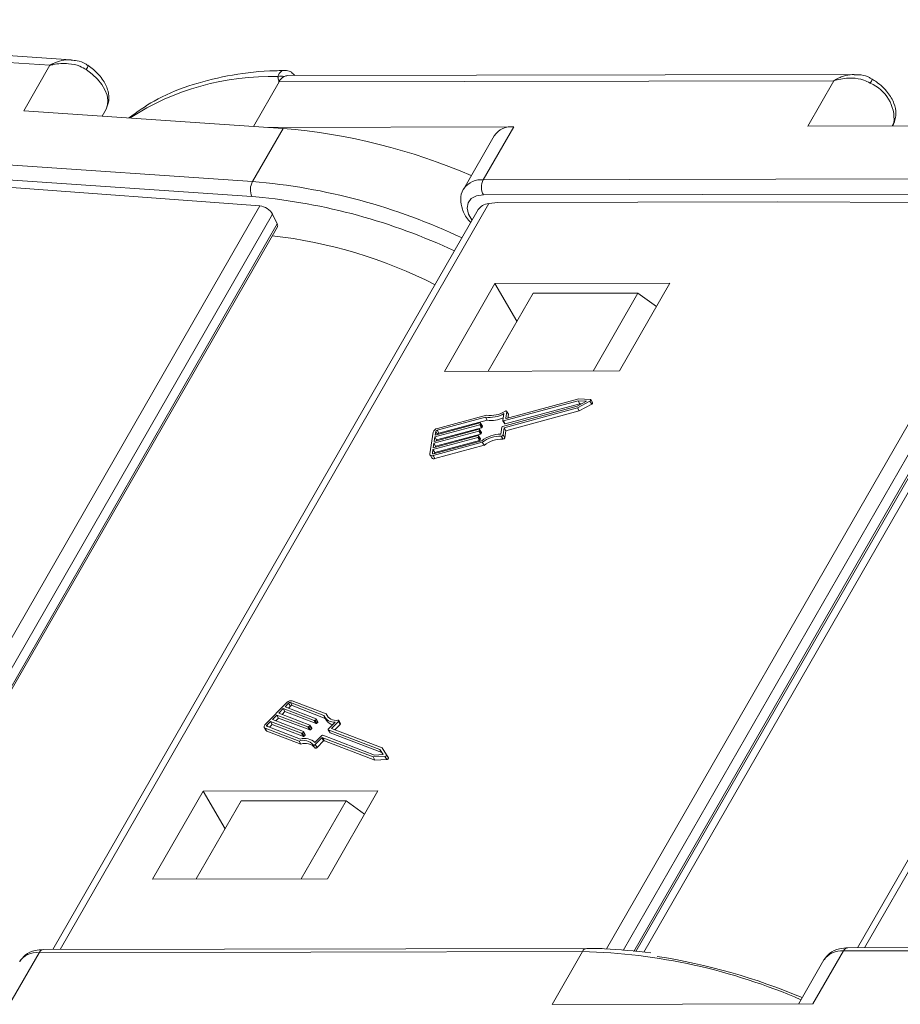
# Model space of a CAD drawing. Header units: millimetres. Extents: x 2517 to 3439, y -761 to -109.
# Tile 33 of 49: x 3127 to 3160, y -272 to -235. Entities that reach past the tile are written whole.
import ezdxf

# ---------------------------------------------------------------- set-up
doc = ezdxf.new("R2010")
doc.units = ezdxf.units.MM

msp = doc.modelspace()

# ---------------------------------------------------------------- linework, layer by layer
at = {"color": 7, "linetype": 'Continuous', "lineweight": 15}
for p, q in [((3128.041, -236.508), (3106.51, -235.04)), ((3128.824, -236.304), (3106.836, -234.805)), ((3127.065, -238.207), (3128.041, -236.508)), ((3158.071, -236.849), (3136.922, -236.895)), ((3136.596, -237.13), (3135.641, -238.792)), ((3157.322, -237.085), (3136.596, -237.13)), ((3156.346, -238.784), (3157.322, -237.085)), ((3127.065, -238.207), (3136.746, -238.867)), ((3130.135, -238.146), (3129.986, -238.407)), ((3129.987, -238.407), (3130.135, -238.146)), ((3145.365, -238.808), (3136.172, -238.828)), ((3145.365, -238.808), (3144.226, -240.79)), ((3156.346, -238.784), (3165.666, -238.763)), ((3159.563, -238.656), (3159.493, -238.777)), ((3159.516, -238.777), (3159.563, -238.656)), ((3159.519, -238.777), (3159.58, -238.619)), ((3159.58, -238.619), (3159.563, -238.656)), ((3136.746, -238.867), (3135.607, -240.85)), ((3144.634, -239.141), (3143.495, -241.123)), ((3114.519, -239.412), (3135.607, -240.85)), ((3135.58, -241.414), (3114.492, -239.977)), ((3144.226, -240.79), (3164.527, -240.745)), ((3135.881, -241.764), (3125.877, -241.025)), ((3164.528, -241.311), (3144.228, -241.356)), ((3144.439, -241.677), (3128.423, -269.556)), ((3135.735, -241.426), (3135.58, -241.414)), ((3144.77, -241.638), (3144.439, -241.677)), ((3144.77, -241.638), (3155.221, -241.614)), ((3148.829, -269.532), (3164.849, -241.648)), ((3164.849, -241.648), (3155.221, -241.614)), ((3174.485, -241.611), (3158.469, -269.489)), ((3119.845, -269.676), (3135.881, -241.764)), ((3136.354, -242.071), (3120.442, -269.768)), ((3144.04, -241.903), (3128.152, -269.556)), ((3136.531, -242.437), (3136.354, -242.071)), ((3165.339, -241.931), (3149.449, -269.588)), ((3174.086, -241.836), (3158.198, -269.49)), ((3120.797, -269.823), (3136.531, -242.437)), ((3149.852, -269.625), (3165.552, -242.299)), ((3149.929, -269.632), (3165.564, -242.418)), ((3120.857, -269.832), (3136.536, -242.542)), ((3165.668, -242.763), (3150.216, -269.658)), ((3144.662, -244.664), (3142.775, -247.949)), ((3151.194, -244.65), (3144.662, -244.664)), ((3145.482, -246.076), (3144.662, -244.664)), ((3149.307, -247.934), (3151.194, -244.65)), ((3144.408, -247.945), (3146.084, -245.029)), ((3150.003, -245.02), (3146.084, -245.029)), ((3148.327, -247.937), (3150.003, -245.02)), ((3150.689, -245.527), (3150.003, -245.02)), ((3142.775, -247.949), (3149.307, -247.934)), ((3147.768, -249.048), (3144.979, -249.801)), ((3147.798, -248.975), (3145.082, -249.708)), ((3147.737, -249.252), (3148.08, -249.062)), ((3147.746, -249.314), (3148.211, -249.056)), ((3148.08, -249.062), (3147.768, -249.048)), ((3147.768, -249.048), (3147.834, -249.161)), ((3148.221, -248.993), (3147.798, -248.975)), ((3148.211, -249.056), (3148.277, -249.169)), ((3148.308, -249.117), (3148.242, -249.004)), ((3144.948, -250.004), (3147.737, -249.252)), ((3145.007, -250.053), (3147.746, -249.314)), ((3147.834, -249.161), (3145.045, -249.914)), ((3145.062, -249.697), (3145.099, -249.452)), ((3145.073, -250.166), (3147.811, -249.427)), ((3145.163, -249.551), (3145.097, -249.438)), ((3145.099, -249.452), (3145.165, -249.565)), ((3147.746, -249.314), (3147.811, -249.427)), ((3147.811, -249.427), (3148.277, -249.169)), ((3147.896, -249.164), (3147.834, -249.161)), ((3144.307, -249.657), (3142.5, -250.145)), ((3144.346, -249.581), (3142.51, -250.077)), ((3144.372, -249.77), (3142.565, -250.258)), ((3144.307, -249.657), (3144.372, -249.77)), ((3144.959, -249.79), (3144.999, -249.528)), ((3144.96, -249.797), (3145.025, -249.91)), ((3144.979, -249.801), (3145.045, -249.914)), ((3145.062, -249.697), (3145.068, -249.708)), ((3145.146, -249.691), (3145.165, -249.565)), ((3142.355, -250.216), (3142.231, -251.03)), ((3144.059, -250.179), (3142.38, -250.632)), ((3142.391, -250.564), (3144.069, -250.111)), ((3144.095, -249.942), (3142.417, -250.395)), ((3142.427, -250.327), (3144.105, -249.874)), ((3142.448, -250.191), (3142.427, -250.327)), ((3142.448, -250.191), (3142.513, -250.304)), ((3144.16, -250.055), (3142.482, -250.508)), ((3142.5, -250.145), (3142.565, -250.258)), ((3144.059, -250.179), (3144.124, -250.292)), ((3144.089, -250.122), (3144.084, -250.156)), ((3144.084, -250.156), (3144.15, -250.269)), ((3144.154, -250.229), (3144.088, -250.116)), ((3144.089, -250.122), (3144.155, -250.235)), ((3144.095, -249.942), (3144.16, -250.055)), ((3144.126, -249.885), (3144.121, -249.919)), ((3144.121, -249.919), (3144.186, -250.032)), ((3144.19, -249.991), (3144.125, -249.878)), ((3144.126, -249.885), (3144.191, -249.998)), ((3144.191, -249.998), (3144.186, -250.032)), ((3144.882, -250.29), (3144.922, -250.028)), ((3144.967, -250.316), (3145.007, -250.053)), ((3145.007, -250.053), (3145.073, -250.166)), ((3145.032, -250.429), (3145.073, -250.166)), ((3144.022, -250.417), (3142.344, -250.87)), ((3142.354, -250.802), (3144.032, -250.349)), ((3142.364, -251.027), (3144.171, -250.539)), ((3142.417, -250.395), (3142.391, -250.564)), ((3144.088, -250.53), (3142.41, -250.983)), ((3142.417, -250.395), (3142.482, -250.508)), ((3144.124, -250.292), (3142.446, -250.745)), ((3142.482, -250.508), (3142.477, -250.541)), ((3144.022, -250.417), (3144.088, -250.53)), ((3144.053, -250.36), (3144.048, -250.394)), ((3144.048, -250.394), (3144.113, -250.507)), ((3144.118, -250.466), (3144.052, -250.353)), ((3144.053, -250.36), (3144.119, -250.473)), ((3144.119, -250.473), (3144.113, -250.507)), ((3144.155, -250.235), (3144.15, -250.269)), ((3144.896, -250.364), (3144.962, -250.477)), ((3144.967, -250.316), (3145.032, -250.429)), ((3142.344, -250.87), (3142.323, -251.005)), ((3142.344, -250.87), (3142.41, -250.983)), ((3142.354, -251.095), (3144.19, -250.599)), ((3142.38, -250.632), (3142.354, -250.802)), ((3142.38, -250.632), (3142.446, -250.745)), ((3142.419, -251.208), (3144.255, -250.712)), ((3142.446, -250.745), (3142.441, -250.779)), ((3144.19, -250.599), (3144.255, -250.712)), ((3142.237, -251.07), (3142.303, -251.183)), ((3142.323, -251.005), (3142.336, -251.027)), ((3142.354, -251.095), (3142.419, -251.208)), ((3142.41, -250.983), (3142.404, -251.016)), ((3136.892, -260.323), (3136.08, -261.139)), ((3136.956, -260.348), (3136.82, -260.484)), ((3136.82, -260.484), (3137.982, -260.931)), ((3137.021, -260.461), (3136.949, -260.534)), ((3136.956, -260.348), (3137.021, -260.461)), ((3138.272, -260.807), (3137.021, -260.326)), ((3137.021, -260.326), (3137.087, -260.439)), ((3138.323, -260.915), (3137.087, -260.439)), ((3138.36, -260.747), (3137.089, -260.258)), ((3136.516, -260.79), (3136.347, -260.96)), ((3137.677, -261.237), (3136.516, -260.79)), ((3136.516, -260.79), (3136.581, -260.903)), ((3136.753, -260.552), (3136.584, -260.722)), ((3136.584, -260.722), (3137.745, -261.169)), ((3136.818, -260.665), (3136.712, -260.772)), ((3137.914, -260.999), (3136.753, -260.552)), ((3136.753, -260.552), (3136.818, -260.665)), ((3137.98, -261.112), (3136.818, -260.665)), ((3138.301, -260.877), (3138.367, -260.99)), ((3138.36, -260.747), (3138.425, -260.86)), ((3138.43, -260.878), (3138.425, -260.86)), ((3136.043, -261.253), (3136.109, -261.366)), ((3136.142, -261.21), (3137.393, -261.691)), ((3136.279, -261.028), (3136.144, -261.164)), ((3136.144, -261.164), (3136.179, -261.224)), ((3136.345, -261.141), (3136.239, -261.247)), ((3137.44, -261.475), (3136.279, -261.028)), ((3136.279, -261.028), (3136.345, -261.141)), ((3137.506, -261.588), (3136.345, -261.141)), ((3136.347, -260.96), (3137.508, -261.407)), ((3136.581, -260.903), (3136.476, -261.01)), ((3137.743, -261.35), (3136.581, -260.903)), ((3137.677, -261.237), (3137.743, -261.35)), ((3137.744, -261.192), (3137.71, -261.226)), ((3137.71, -261.226), (3137.776, -261.339)), ((3137.744, -261.192), (3137.81, -261.305)), ((3137.816, -261.286), (3137.75, -261.173)), ((3137.914, -260.999), (3137.98, -261.112)), ((3137.981, -260.954), (3137.947, -260.988)), ((3137.947, -260.988), (3138.012, -261.101)), ((3137.981, -260.954), (3138.046, -261.067)), ((3138.052, -261.048), (3137.987, -260.935)), ((3138.046, -261.067), (3138.012, -261.101)), ((3138.436, -261.317), (3138.698, -261.054)), ((3138.551, -261.291), (3138.813, -261.028)), ((3138.68, -261.34), (3138.878, -261.141)), ((3138.813, -261.028), (3138.878, -261.141)), ((3138.89, -261.103), (3138.825, -260.99)), ((3136.074, -261.278), (3137.345, -261.767)), ((3136.074, -261.278), (3136.14, -261.391)), ((3136.14, -261.391), (3137.411, -261.88)), ((3137.44, -261.475), (3137.506, -261.588)), ((3137.507, -261.43), (3137.473, -261.464)), ((3137.473, -261.464), (3137.539, -261.577)), ((3137.507, -261.43), (3137.573, -261.543)), ((3137.579, -261.524), (3137.513, -261.411)), ((3137.573, -261.543), (3137.539, -261.577)), ((3137.81, -261.305), (3137.776, -261.339)), ((3137.938, -261.818), (3138.2, -261.555)), ((3138.232, -261.544), (3140.163, -262.286)), ((3138.43, -261.336), (3138.496, -261.449)), ((3140.365, -262.083), (3138.435, -261.34)), ((3138.435, -261.34), (3138.501, -261.453)), ((3140.431, -262.196), (3138.501, -261.453)), ((3140.446, -262.02), (3138.551, -261.291)), ((3137.345, -261.767), (3137.411, -261.88)), ((3137.875, -261.907), (3137.94, -262.02)), ((3137.951, -261.894), (3138.196, -261.648)), ((3137.951, -261.894), (3138.017, -262.007)), ((3138.017, -262.007), (3138.262, -261.761)), ((3138.196, -261.648), (3138.262, -261.761)), ((3138.229, -261.637), (3140.108, -262.359)), ((3138.229, -261.637), (3138.294, -261.75)), ((3138.294, -261.75), (3140.174, -262.472)), ((3140.108, -262.359), (3140.554, -262.339)), ((3140.108, -262.359), (3140.174, -262.472)), ((3140.163, -262.286), (3140.49, -262.271)), ((3140.49, -262.271), (3140.365, -262.083)), ((3140.365, -262.083), (3140.431, -262.196)), ((3140.481, -262.272), (3140.431, -262.196)), ((3140.616, -262.277), (3140.446, -262.02)), ((3140.554, -262.339), (3140.619, -262.452)), ((3140.682, -262.39), (3140.616, -262.277)), ((3140.174, -262.472), (3140.619, -262.452)), ((3133.762, -263.637), (3131.874, -266.922)), ((3140.293, -263.623), (3133.762, -263.637)), ((3134.581, -265.049), (3133.762, -263.637)), ((3138.406, -266.908), (3140.293, -263.623)), ((3135.183, -264.002), (3133.507, -266.918)), ((3139.102, -263.993), (3135.183, -264.002)), ((3139.102, -263.993), (3137.426, -266.91)), ((3139.789, -264.501), (3139.102, -263.993)), ((3131.874, -266.922), (3138.406, -266.908)), ((3126.493, -271.657), (3127.632, -269.675)), ((3127.632, -269.675), (3147.932, -269.63)), ((3148.095, -269.512), (3127.795, -269.557)), ((3146.793, -271.612), (3147.932, -269.63)), ((3156.539, -271.59), (3157.678, -269.608)), ((3157.678, -269.608), (3177.978, -269.563)), ((3178.141, -269.446), (3157.841, -269.491)), ((3156.946, -269.941), (3155.998, -271.592)), ((3156.539, -271.59), (3146.793, -271.612))]:
    msp.add_line(p, q, dxfattribs=at)
at = {"color": 7, "linetype": 'Continuous', "lineweight": 15, "flags": 128}
for points in [[(3129.396, -236.669), (3129.618, -236.84), (3129.813, -237.027), (3129.973, -237.225), (3130.095, -237.426), (3130.174, -237.625), (3130.207, -237.815), (3130.194, -237.991), (3130.135, -238.146)], [(3144.228, -241.356), (3143.973, -241.39), (3143.778, -241.49), (3143.658, -241.646), (3143.624, -241.847), (3143.676, -242.077), (3143.807, -242.308)], [(3148.211, -249.056), (3148.224, -249.048), (3148.234, -249.038), (3148.241, -249.027), (3148.244, -249.017), (3148.244, -249.008), (3148.24, -249), (3148.232, -248.996), (3148.221, -248.993)], [(3145.099, -249.452), (3145.099, -249.444), (3145.096, -249.437), (3145.09, -249.432), (3145.082, -249.429), (3145.072, -249.428), (3145.061, -249.43), (3145.049, -249.433), (3145.038, -249.439)], [(3148.277, -249.169), (3148.289, -249.161), (3148.299, -249.151), (3148.306, -249.14), (3148.31, -249.13), (3148.309, -249.121), (3148.308, -249.117)], [(3144.979, -249.801), (3144.975, -249.802), (3144.971, -249.802), (3144.967, -249.801), (3144.964, -249.8), (3144.961, -249.798), (3144.96, -249.796), (3144.959, -249.793), (3144.959, -249.79)], [(3145.082, -249.708), (3145.078, -249.709), (3145.074, -249.709), (3145.07, -249.708), (3145.067, -249.707), (3145.064, -249.706), (3145.063, -249.703), (3145.062, -249.7), (3145.062, -249.697)], [(3145.165, -249.565), (3145.165, -249.557), (3145.163, -249.551)], [(3144.069, -250.111), (3144.073, -250.111), (3144.078, -250.11), (3144.081, -250.111), (3144.085, -250.112), (3144.087, -250.114), (3144.089, -250.116), (3144.09, -250.119), (3144.089, -250.122)], [(3144.105, -249.874), (3144.11, -249.873), (3144.114, -249.873), (3144.118, -249.873), (3144.121, -249.875), (3144.123, -249.876), (3144.125, -249.879), (3144.126, -249.882), (3144.126, -249.885)], [(3144.032, -250.349), (3144.037, -250.348), (3144.041, -250.348), (3144.045, -250.348), (3144.048, -250.35), (3144.051, -250.351), (3144.052, -250.354), (3144.053, -250.357), (3144.053, -250.36)], [(3142.231, -251.03), (3142.23, -251.05), (3142.235, -251.067), (3142.245, -251.081), (3142.26, -251.091), (3142.279, -251.098), (3142.302, -251.101), (3142.327, -251.1), (3142.354, -251.095)], [(3142.323, -251.005), (3142.323, -251.012), (3142.325, -251.018), (3142.328, -251.022), (3142.333, -251.026), (3142.339, -251.028), (3142.347, -251.029), (3142.355, -251.029), (3142.364, -251.027)], [(3136.08, -261.139), (3136.062, -261.16), (3136.048, -261.181), (3136.04, -261.202), (3136.036, -261.222), (3136.038, -261.241), (3136.045, -261.256), (3136.058, -261.269), (3136.074, -261.278)], [(3136.144, -261.164), (3136.138, -261.171), (3136.133, -261.178), (3136.131, -261.185), (3136.129, -261.192), (3136.13, -261.198), (3136.132, -261.203), (3136.137, -261.207), (3136.142, -261.21)], [(3137.745, -261.169), (3137.748, -261.17), (3137.75, -261.172), (3137.751, -261.175), (3137.751, -261.178), (3137.751, -261.181), (3137.749, -261.185), (3137.747, -261.188), (3137.744, -261.192)], [(3137.982, -260.931), (3137.984, -260.932), (3137.986, -260.934), (3137.988, -260.937), (3137.988, -260.94), (3137.987, -260.943), (3137.986, -260.947), (3137.984, -260.95), (3137.981, -260.954)], [(3138.813, -261.028), (3138.82, -261.019), (3138.825, -261.01), (3138.827, -261.001), (3138.826, -260.993), (3138.823, -260.987), (3138.816, -260.982), (3138.808, -260.98), (3138.797, -260.979)], [(3138.878, -261.141), (3138.886, -261.132), (3138.891, -261.123), (3138.893, -261.114), (3138.892, -261.106), (3138.89, -261.103)], [(3137.508, -261.407), (3137.511, -261.408), (3137.513, -261.41), (3137.514, -261.413), (3137.514, -261.416), (3137.514, -261.419), (3137.512, -261.423), (3137.51, -261.426), (3137.507, -261.43)], [(3138.435, -261.34), (3138.433, -261.339), (3138.431, -261.337), (3138.429, -261.334), (3138.429, -261.331), (3138.43, -261.328), (3138.431, -261.324), (3138.433, -261.32), (3138.436, -261.317)], [(3137.875, -261.907), (3137.88, -261.912), (3137.887, -261.916), (3137.897, -261.917), (3137.908, -261.917), (3137.919, -261.914), (3137.931, -261.909), (3137.942, -261.902), (3137.951, -261.894)], [(3137.94, -262.02), (3137.945, -262.025), (3137.953, -262.029), (3137.962, -262.03), (3137.973, -262.03), (3137.985, -262.027), (3137.996, -262.022), (3138.007, -262.015), (3138.017, -262.007)], [(3140.554, -262.339), (3140.567, -262.337), (3140.58, -262.332), (3140.593, -262.325), (3140.604, -262.315), (3140.613, -262.305), (3140.618, -262.295), (3140.619, -262.285), (3140.616, -262.277)], [(3140.619, -262.452), (3140.632, -262.45), (3140.646, -262.445), (3140.659, -262.438), (3140.67, -262.428), (3140.678, -262.418), (3140.683, -262.408), (3140.684, -262.398), (3140.682, -262.39)]]:
    msp.add_lwpolyline(points, dxfattribs=at)
at = {"color": 7, "linetype": 'Continuous', "lineweight": 15}
for centre, radius, start, end in [((3129.154, -236.479), 0.308, 321.7672, 354.1008), ((3136.268, -246.555), 9.626, 88.2837, 122.9555), ((3136.679, -237.261), 0.35, 71.5241, 110.4784), ((3137.04, -237.365), 0.503, 119.9328, 152.1961), ((3136.924, -237.178), 0.283, 90.3832, 118.3046), ((3158.084, -236.782), 0.712, 326.4517, 340.1209), ((3158.114, -238.518), 1.455, 354.5664, 67.2376), ((3145.282, -239.596), 0.792, 83.9702, 144.9679), ((3134.872, -261.243), 22.454, 66.6333, 85.2128), ((3136.195, -241.161), 0.666, 152.1335, 202.4053), ((3133.681, -263.529), 22.761, 64.6371, 85.147), ((3144.144, -241.584), 0.798, 84.1067, 143.5228), ((3144.773, -241.072), 0.615, 152.7297, 207.5188), ((3133.677, -263.586), 22.255, 64.8035, 84.6939), ((3134.339, -260.572), 17.805, 62.982, 83.5403), ((3144.514, -248.646), 0.95, 259.8133, 303.4569), ((3144.469, -248.609), 1.061, 261.1913, 299.9652), ((3144.535, -248.759), 1.024, 260.8827, 295.4804), ((3142.554, -250.282), 0.209, 102.2529, 161.8162), ((3142.514, -250.213), 0.0698, 102.2529, 161.8162), ((3144.051, -250.145), 0.0349, 282.2529, 341.8162), ((3144.088, -249.908), 0.0349, 282.2529, 341.8162), ((3144.153, -250.021), 0.0349, 282.2529, 341.8162), ((3144.182, -249.996), 0.00967, 349.0563, 29.2875), ((3144.956, -250.038), 0.0349, 102.2529, 161.8162), ((3145.038, -249.898), 0.0168, 221.6755, 294.2872), ((3142.58, -250.326), 0.0698, 102.2529, 161.8162), ((3144.015, -250.383), 0.0349, 282.2529, 341.8162), ((3144.08, -250.496), 0.0349, 282.2529, 341.8162), ((3144.109, -250.471), 0.00967, 349.0563, 29.2875), ((3144.117, -250.258), 0.0349, 282.2529, 341.8162), ((3144.146, -250.233), 0.00967, 349.0563, 29.2875), ((3144.936, -251.581), 1.293, 92.3955, 126.2747), ((3144.872, -251.47), 1.106, 88.7409, 128.0528), ((3144.937, -251.583), 1.106, 88.7409, 128.0528), ((3144.899, -250.293), 0.0716, 267.5104, 341.2122), ((3144.965, -250.406), 0.0716, 267.5104, 341.2122), ((3142.378, -251.116), 0.101, 221.6755, 294.2872), ((3137.047, -260.464), 0.209, 78.4324, 137.9957), ((3137.007, -260.395), 0.0698, 78.4324, 137.9957), ((3137.073, -260.508), 0.0698, 78.4324, 137.9957), ((3138.642, -260.661), 0.398, 201.6581, 278.1138), ((3138.706, -260.624), 0.367, 199.6453, 284.4409), ((3137.684, -261.202), 0.0349, 258.4324, 317.9957), ((3137.921, -260.965), 0.0349, 258.4324, 317.9957), ((3137.987, -261.078), 0.0349, 258.4324, 317.9957), ((3138.036, -261.053), 0.0168, 305.9614, 18.5731), ((3138.668, -260.799), 0.356, 212.2867, 259.4413), ((3136.159, -261.336), 0.058, 210.9611, 251.1923), ((3137.447, -261.44), 0.0349, 258.4324, 317.9957), ((3137.513, -261.553), 0.0349, 258.4324, 317.9957), ((3137.563, -261.529), 0.0168, 305.9614, 18.5731), ((3137.75, -261.315), 0.0349, 258.4324, 317.9957), ((3137.8, -261.291), 0.0168, 305.9614, 18.5731), ((3138.225, -261.578), 0.0349, 78.4324, 137.9957), ((3138.504, -261.444), 0.00967, 210.9611, 251.1923), ((3137.512, -262.207), 0.471, 39.6341, 110.8073), ((3137.557, -262.221), 0.555, 46.6309, 107.2395), ((3137.578, -262.32), 0.471, 39.6341, 110.8073), ((3138.222, -261.671), 0.0349, 78.4324, 137.9957), ((3138.287, -261.784), 0.0349, 78.4324, 137.9957), ((3127.548, -270.462), 0.792, 83.9702, 144.9679), ((3127.815, -269.757), 0.201, 95.8172, 155.7418), ((3148.109, -269.703), 0.192, 94.1665, 157.3778), ((3147.398, -291.426), 21.803, 66.5041, 88.596), ((3157.595, -270.396), 0.792, 83.9702, 144.9679), ((3157.861, -269.691), 0.201, 95.8172, 155.7418), ((3147.213, -292.445), 22.902, 67.0711, 81.1822)]:
    msp.add_arc(centre, radius, start, end, dxfattribs=at)
for centre, major_axis, ratio, start_param, end_param in [((3144.767, -242.242), (-0.75, 0.294), 0.653837, 5.400501, 6.185818), ((3136.016, -242.046), (-0.346, 0.201), 0.573923, 3.846028, 5.416824), ((3136.328, -242.422), (-0.207, 0.121), 0.573923, 3.145085, 3.846028)]:
    msp.add_ellipse(centre, major_axis=major_axis, ratio=ratio, start_param=start_param, end_param=end_param, dxfattribs=at)
for points, knots in [([(3128.833, -236.308), (3128.819, -236.306), (3128.784, -236.301), (3128.639, -236.303), (3128.454, -236.331), (3128.265, -236.398), (3128.177, -236.437), (3128.128, -236.461), (3128.1, -236.476), (3128.075, -236.489), (3128.06, -236.497), (3128.051, -236.502), (3128.045, -236.506), (3128.043, -236.507), (3128.041, -236.508)], [0, 0, 0, 0, 0.055896, 0.131149, 0.539625, 0.736166, 0.845999, 0.878184, 0.92841, 0.957877, 0.975205, 0.990478, 0.992694, 1, 1, 1, 1]), ([(3128.041, -236.508), (3128.043, -236.508), (3128.052, -236.506), (3128.084, -236.498), (3128.121, -236.49), (3128.337, -236.448), (3128.686, -236.427), (3129.116, -236.508), (3129.319, -236.625), (3129.396, -236.669)], [0, 0, 0, 0, 0.005088, 0.020369, 0.070807, 0.089086, 0.500311, 0.809226, 1, 1, 1, 1]), ([(3129.455, -236.519), (3129.426, -236.496), (3129.31, -236.404), (3129.092, -236.331), (3128.907, -236.322), (3128.832, -236.318)], [0, 0, 0, 0, 0.16622, 0.662713, 1, 1, 1, 1]), ([(3130.136, -238.145), (3130.178, -238.045), (3130.266, -237.834), (3130.227, -237.457), (3130.042, -237.054), (3129.756, -236.728), (3129.53, -236.561), (3129.461, -236.51)], [0, 0, 0, 0, 0.179688, 0.382213, 0.611877, 0.88118, 1, 1, 1, 1]), ([(3136.81, -236.706), (3136.622, -236.709), (3135.878, -236.721), (3134.65, -236.878), (3133.201, -237.253), (3131.958, -237.775), (3131.293, -238.255), (3130.989, -238.475)], [0, 0, 0, 0, 0.0806498, 0.320192, 0.5598826, 0.7985525, 1, 1, 1, 1]), ([(3136.556, -236.933), (3136.561, -236.913), (3136.576, -236.852), (3136.637, -236.764), (3136.723, -236.701), (3136.788, -236.707), (3136.809, -236.71)], [0, 0, 0, 0, 0.146645, 0.448799, 0.822208, 1, 1, 1, 1]), ([(3136.596, -237.13), (3136.595, -237.13), (3136.581, -237.077), (3136.562, -237.013), (3136.557, -236.945), (3136.556, -236.933)], [0, 0, 0, 0, 0.012087, 0.82463, 1, 1, 1, 1]), ([(3137.187, -236.895), (3137.147, -236.851), (3137.063, -236.759), (3136.92, -236.698), (3136.833, -236.706), (3136.809, -236.708)], [0, 0, 0, 0, 0.401699, 0.835997, 1, 1, 1, 1]), ([(3158.083, -236.85), (3158.079, -236.849), (3158.054, -236.847), (3157.918, -236.857), (3157.73, -236.889), (3157.542, -236.965), (3157.456, -237.007), (3157.408, -237.034), (3157.38, -237.049), (3157.356, -237.064), (3157.341, -237.073), (3157.332, -237.078), (3157.326, -237.082), (3157.324, -237.083), (3157.322, -237.085)], [0, 0, 0, 0, 0.015472, 0.093947, 0.519913, 0.724869, 0.839405, 0.872969, 0.925345, 0.956074, 0.974144, 0.99007, 0.992381, 1, 1, 1, 1]), ([(3158.748, -237.033), (3158.718, -237.012), (3158.598, -236.925), (3158.364, -236.861), (3158.168, -236.861), (3158.082, -236.861)], [0, 0, 0, 0, 0.1581466, 0.6324759, 1, 1, 1, 1]), ([(3157.322, -237.085), (3157.324, -237.084), (3157.333, -237.081), (3157.364, -237.072), (3157.4, -237.062), (3157.61, -237.008), (3157.955, -236.967), (3158.388, -237.027), (3158.597, -237.135), (3158.677, -237.176)], [0, 0, 0, 0, 0.005088, 0.020369, 0.070807, 0.089086, 0.500311, 0.809226, 1, 1, 1, 1]), ([(3159.58, -238.619), (3159.607, -238.516), (3159.665, -238.292), (3159.579, -237.91), (3159.34, -237.502), (3159.025, -237.201), (3158.805, -237.058), (3158.753, -237.024)], [0, 0, 0, 0, 0.17956, 0.389755, 0.635768, 0.914648, 1, 1, 1, 1]), ([(3143.516, -241.109), (3143.503, -241.124), (3143.406, -241.233), (3143.366, -241.522), (3143.434, -241.907), (3143.575, -242.208), (3143.731, -242.355), (3143.763, -242.385)], [0, 0, 0, 0, 0.04539, 0.324809, 0.598218, 0.917418, 1, 1, 1, 1]), ([(3127.795, -269.557), (3127.692, -269.564), (3127.444, -269.581), (3127.119, -269.717), (3126.981, -269.911), (3126.922, -269.993)], [0, 0, 0, 0, 0.291084, 0.698935, 1, 1, 1, 1]), ([(3150.485, -269.682), (3149.9, -269.615), (3149.086, -269.521), (3148.313, -269.514), (3148.095, -269.512)], [0, 0, 0, 0, 0.718456, 1, 1, 1, 1]), ([(3157.841, -269.491), (3157.738, -269.498), (3157.49, -269.514), (3157.166, -269.651), (3157.027, -269.844), (3156.968, -269.927)], [0, 0, 0, 0, 0.291084, 0.698935, 1, 1, 1, 1])]:
    msp.add_open_spline(points, degree=3, knots=knots, dxfattribs=at)

doc.saveas('drawing.dxf')
